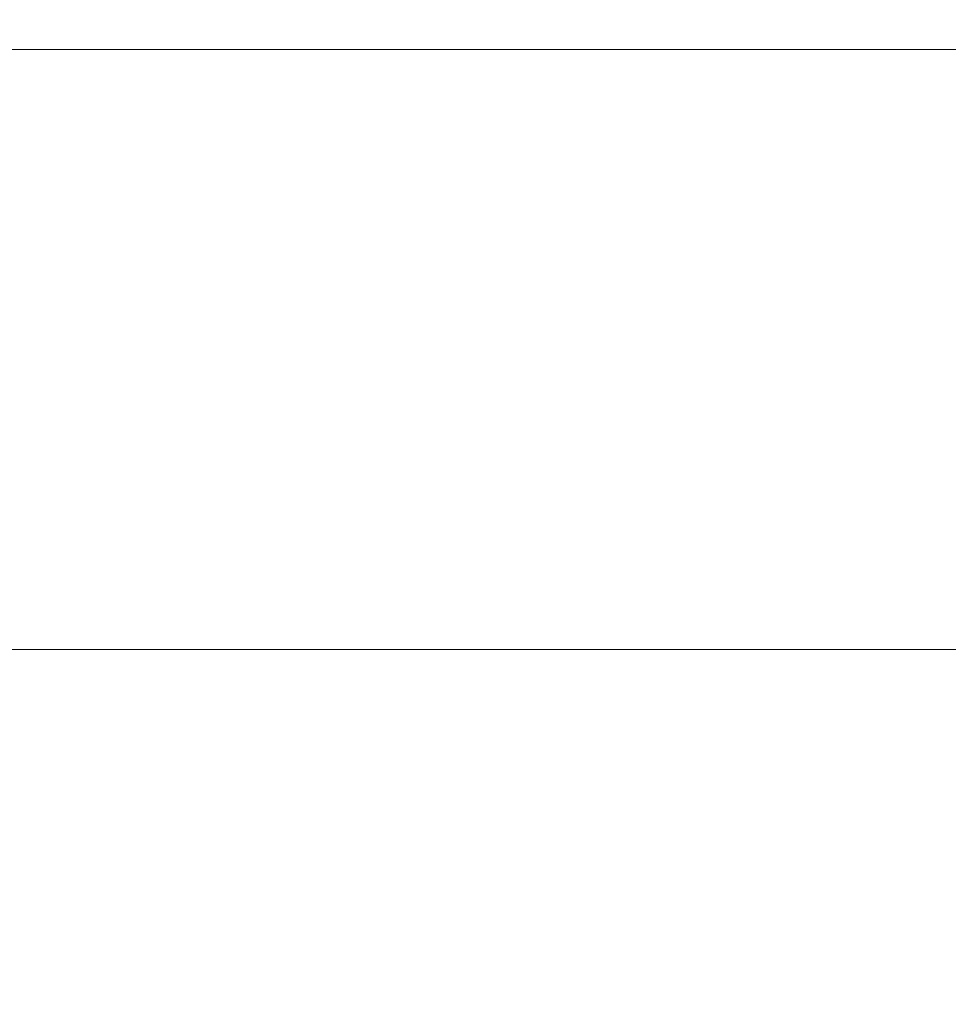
# Model space of a CAD drawing. Header units: centimetres. Extents: x -17.4 to 18.6, y -72.7 to -70.7.
# Tile 80 of 256: x -17.41837 to -17.417821, y -71.213758 to -71.213175. Entities that reach past the tile are written whole.
import ezdxf

# ---------------------------------------------------------------- set-up
doc = ezdxf.new("R2010")
doc.units = ezdxf.units.CM
doc.header["$LTSCALE"] = 2.54
doc.layers.add('Lucido design-1', color=7, linetype='Continuous')

# ---------------------------------------------------------------- blocks, each defined once
blk = doc.blocks.new('Gruppo-7-1')
at = {"color": 178, "linetype": 'Continuous', "lineweight": 9}
for points in [[(18.58108023, -71.21319283, -1972.5371454), (-17.41891977, -71.21319283, -1972.5371454), (-17.41891977, -71.21166443, -1972.53712441), (18.58108023, -71.21166443, -1972.53712441)], [(18.58108023, -71.21271305, -1972.31822831), (-17.41891977, -71.21271305, -1972.31822831), (-17.41891977, -71.21354768, -1972.31815474), (18.58108023, -71.21354768, -1972.31815474)], [(18.58108023, -71.21472129, -1972.53716173), (-17.41891977, -71.21472129, -1972.53716173), (-17.41891977, -71.21319283, -1972.5371454), (18.58108023, -71.21319283, -1972.5371454)], [(18.58108023, -71.21354768, -1972.31815474), (-17.41891977, -71.21354768, -1972.31815474), (-17.41891977, -71.2143821, -1972.31807869), (18.58108023, -71.2143821, -1972.31807869)]]:
    blk.add_3dface(points, dxfattribs=at)
blk = doc.blocks.new('Gruppo-8-1')
at = {"color": 1}
blk.add_blockref('Gruppo-7-1', (0, 0), dxfattribs=at)

msp = doc.modelspace()

# ---------------------------------------------------------------- block references
at = {"layer": 'Lucido design-1', "color": 1, "true_color": 0xff0000}
msp.add_blockref('Gruppo-8-1', (0, 0), dxfattribs=at)

doc.saveas('drawing.dxf')
